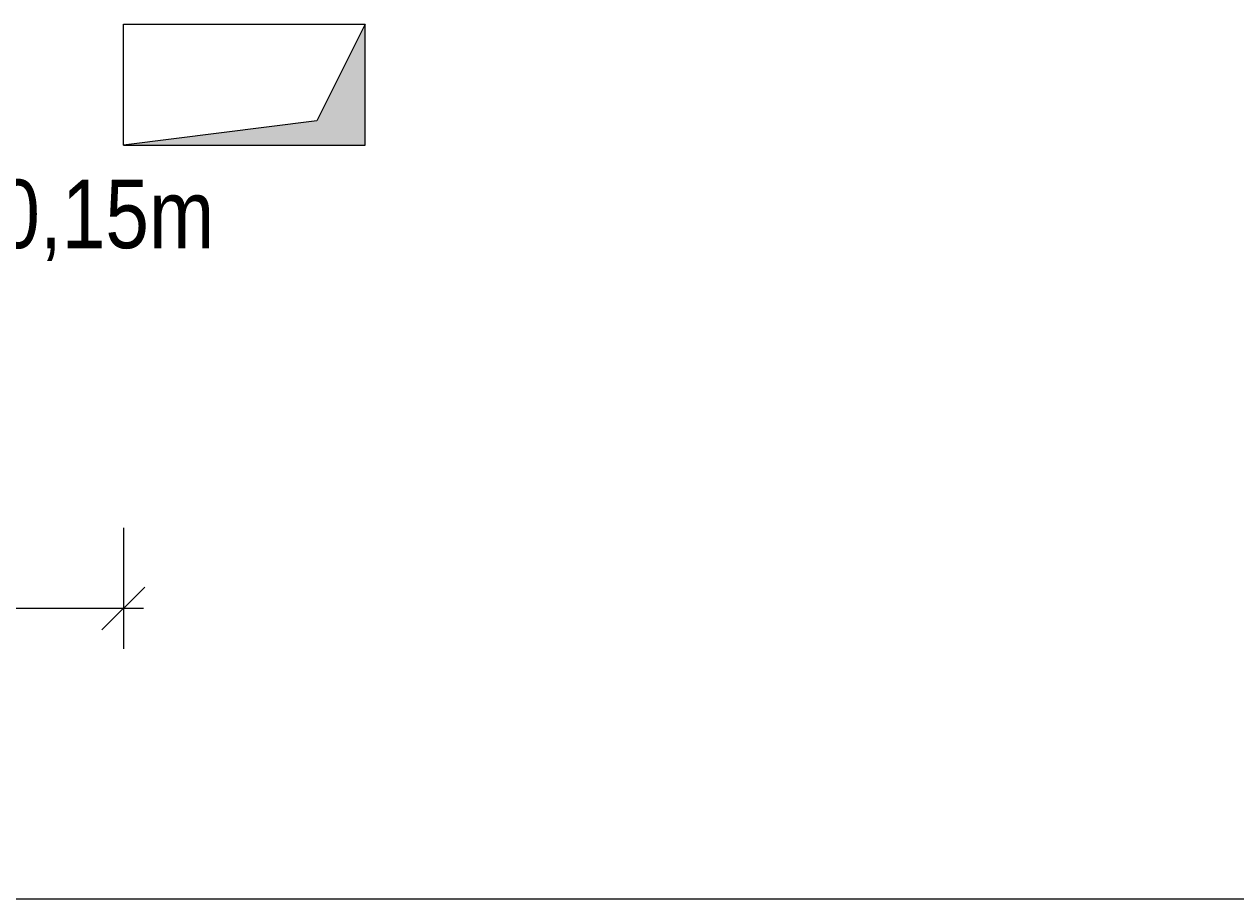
# Model space of a CAD drawing. Extents: x -720 to 300, y 62 to 1162.
# Tile 87 of 143: x -129 to -98, y 835 to 857. Entities that reach past the tile are written whole.
import ezdxf
from ezdxf.lldxf.tags import DXFTag

# ---------------------------------------------------------------- set-up
doc = ezdxf.new("R2010")
doc.units = 0
doc.layers.get('0').update_dxf_attribs({"lineweight": 13})
doc.layers.add('30 -35 Decken- 11 Durchbruch', color=5, linetype='Continuous', lineweight=15, true_color=0x0000ff)
doc.layers.add('70 -76 Bemaßung- 2 Allgemein', color=9, linetype='Continuous', lineweight=5, true_color=0x808080)
doc.layers.add('70 -71 Achsen- 1 Gebäudeachsen', color=7, linetype='STRICHPUNKT2-A06G94018I', lineweight=18)
doc.styles.get("Standard").update_dxf_attribs({"font": 'ARIALN.TTF'})
tags = doc.linetypes.add('STRICHPUNKT2-A06G94018I', pattern=[12.7, 6.35, -3.175, 0, -3.175]).pattern_tags.tags
tags[10:11] = [DXFTag(74, 4), DXFTag(75, 0), DXFTag(340, '0'), DXFTag(46, 0.0), DXFTag(50, 0.0), DXFTag(44, 0.0), DXFTag(45, 0.0)]
tags[8:9] = [DXFTag(74, 4), DXFTag(75, 0), DXFTag(340, '0'), DXFTag(46, 0.0), DXFTag(50, 0.0), DXFTag(44, 0.0), DXFTag(45, 0.0)]
tags[6:7] = [DXFTag(74, 4), DXFTag(75, 0), DXFTag(340, '0'), DXFTag(46, 0.0), DXFTag(50, 0.0), DXFTag(44, 0.0), DXFTag(45, 0.0)]
tags[4:5] = [DXFTag(74, 4), DXFTag(75, 0), DXFTag(340, '0'), DXFTag(46, 0.0), DXFTag(50, 0.0), DXFTag(44, 0.0), DXFTag(45, 0.0)]

# ---------------------------------------------------------------- blocks, each defined once
blk = doc.blocks.new('Referenz-A06G94038I')
at = {"layer": '30 -35 Decken- 11 Durchbruch', "color": 0, "linetype": 'Continuous', "lineweight": -2, "ltscale": 0.13}
for p, q in [((-126.057, 853.612), (-126.057, 856.612)), ((-126.057, 856.612), (-120.057, 856.612)), ((-120.057, 856.612), (-121.257, 854.212)), ((-120.057, 853.612), (-120.057, 856.612)), ((-121.257, 854.212), (-126.057, 853.612)), ((-126.057, 853.612), (-120.057, 853.612))]:
    blk.add_line(p, q, dxfattribs=at)
at = {"layer": '30 -35 Decken- 11 Durchbruch', "color": 0, "lineweight": -2}
for points in [[(-120.057, 853.612), (-121.257, 854.212), (-120.057, 856.612)], [(-121.257, 853.612), (-126.057, 853.612), (-121.257, 854.212)], [(-121.257, 853.612), (-121.257, 854.212), (-120.057, 853.612)]]:
    blk.add_solid(points, dxfattribs=at)
at = {"layer": '70 -71 Achsen- 1 Gebäudeachsen', "color": 0, "linetype": 'STRICHPUNKT2-A06G94018I', "lineweight": -2, "ltscale": 0.13}
blk.add_line((-682.362, 834.912), (76.456, 834.912), dxfattribs=at)
at = {"layer": '70 -76 Bemaßung- 2 Allgemein', "color": 0, "linetype": 'Continuous', "lineweight": -2, "ltscale": 0.13}
for p, q in [((-126.057, 844.115), (-126.057, 841.115)), ((-125.527, 842.646), (-126.588, 841.585)), ((-127.118, 842.115), (-145.297, 842.115)), ((-125.557, 842.115), (-127.118, 842.115))]:
    blk.add_line(p, q, dxfattribs=at)
at = {"layer": '30 -35 Decken- 11 Durchbruch', "color": 0, "linetype": 'Continuous', "lineweight": -2, "ltscale": 0.13, "insert": (-134.082, 852.755), "char_height": 1.7, "attachment_point": 1}
blk.add_mtext('{\\fArial Narrow;0,3m/0,15m}', dxfattribs=at)
at = {"layer": '30 -35 Decken- 11 Durchbruch', "color": 0, "linetype": 'ByBlock', "lineweight": -2, "ltscale": 0.13, "insert": (-126.057, 852.607), "char_height": 0.0036, "attachment_point": 1}
for s in ['{\\fArial Narrow;instanceID}', '{\\fArial Narrow;prm0_value}', '{\\fArial Narrow;prm1_value}', '{\\fArial Narrow;prm3_value}', '{\\fArial Narrow;prm4_value}', '{\\fArial Narrow;prm5_value}', '{\\fArial Narrow;prm2_value}', '{\\fArial Narrow;prm6_value}', '{\\fArial Narrow;prm7_value}', '{\\fArial Narrow;IFC_UUID}', '{\\fArial Narrow;prm0_name}', '{\\fArial Narrow;prm0_type}', '{\\fArial Narrow;prm1_name}', '{\\fArial Narrow;prm1_type}', '{\\fArial Narrow;prm2_name}', '{\\fArial Narrow;prm2_type}', '{\\fArial Narrow;prm4_type}', '{\\fArial Narrow;prm5_name}', '{\\fArial Narrow;prm4_name}', '{\\fArial Narrow;prm6_name}', '{\\fArial Narrow;prm3_type}', '{\\fArial Narrow;prm5_type}', '{\\fArial Narrow;prm3_name}', '{\\fArial Narrow;prm6_type}', '{\\fArial Narrow;prm7_type}', '{\\fArial Narrow;prm7_name}']:
    blk.add_mtext(s, dxfattribs=at)

msp = doc.modelspace()

# ---------------------------------------------------------------- block references
at = {"color": 8, "lineweight": 13, "ltscale": 0.13, "true_color": 0x808080}
msp.add_blockref('Referenz-A06G94038I', (0, 0), dxfattribs=at)

doc.saveas('drawing.dxf')
